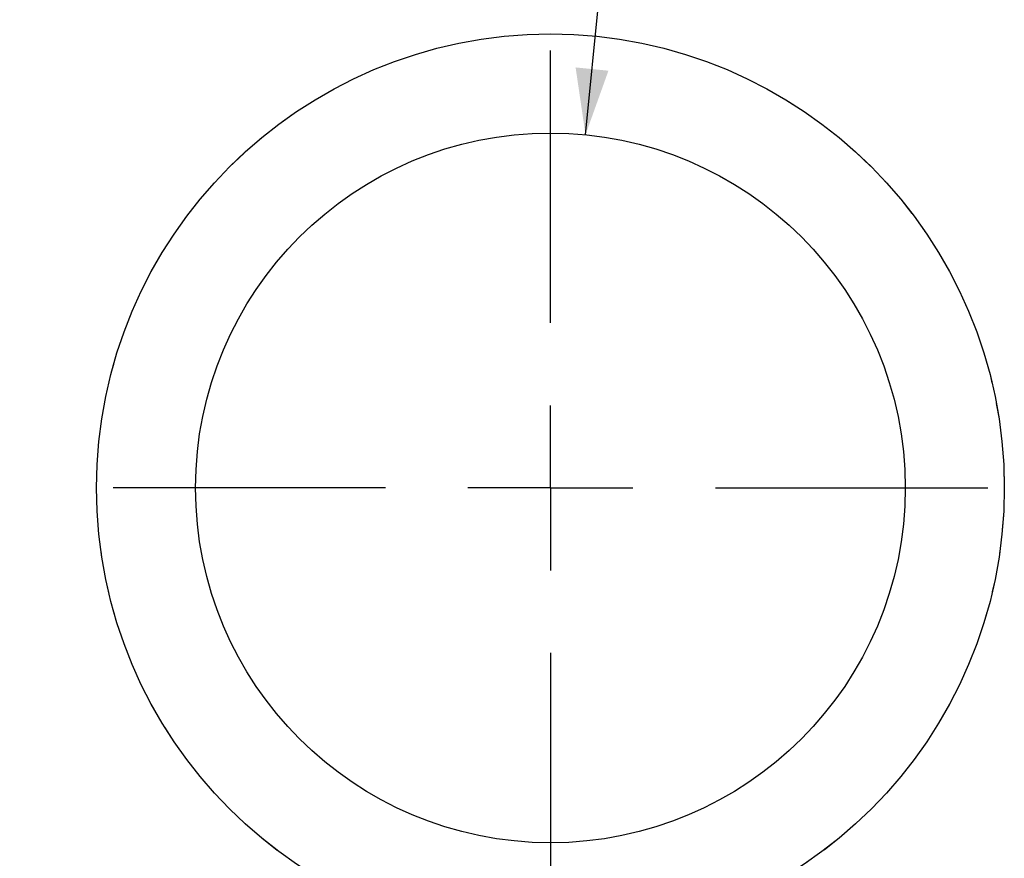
# Model space of a CAD drawing. Header units: millimetres. Extents: x 10 to 1179, y 10 to 831.
# Tile 28 of 81: x 690 to 720, y 404 to 430. Entities that reach past the tile are written whole.
import ezdxf

# ---------------------------------------------------------------- set-up
doc = ezdxf.new("R2010")
doc.units = ezdxf.units.MM
doc.linetypes.add('HIDDEN', pattern=[1.905, 1.27, -0.635])
doc.layers.add('FORMAT', color=7, linetype='Continuous')
doc.styles.add('SLDTEXTSTYLE2', font='TXT', dxfattribs={"width": 0.605})
doc.dimstyles.new('SLDDIMSTYLE2', dxfattribs={"dimtxt": 9.245947, "dimasz": 2, "dimexe": 0, "dimexo": 0.0625, "dimgap": 2.311487, "dimtad": 0, "dimtih": 1, "dimtoh": 1, "dimrnd": 1e-09, "dimzin": 12, "dimdsep": 46, "dimtxsty": 'SLDTEXTSTYLE2', "dimsah": 1, "dimcen": 0, "dimadec": 0, "dimazin": 3, "dimtfac": 1, "dimtofl": 0, "dimtmove": 0, "dimatfit": 3, "dimfxl": 1, "dimfrac": 2, "dimtolj": 1, "dimtzin": 12, "dimarcsym": 0})

# ---------------------------------------------------------------- blocks, each defined once
blk = doc.blocks.new('_D_4')
at = {"layer": 'FORMAT'}
for p, q in [((710.481, 458.592), (655.239, 458.592)), ((707.278, 426.367), (710.481, 458.592))]:
    blk.add_line(p, q, dxfattribs=at)
blk.add_solid([(707.278, 426.367), (707.973, 428.308), (706.978, 428.407)], dxfattribs=at)
at = {"layer": 'FORMAT', "char_height": 9.525, "attachment_point": 1, "style": 'SLDTEXTSTYLE2'}
for s, insert in [('%%c', (672.172, 470.87)), ('2x', (655.239, 470.87)), ('21,5', (685.662, 470.87))]:
    blk.add_mtext(s, dxfattribs=dict(at, insert=insert))
blk = doc.blocks.new('SW_CENTERMARKSYMBOL_1')
at = {"layer": 'FORMAT', "color": 0}
for p, q in [((0, 5), (0, 13.25)), ((0, 0), (0, 2.5)), ((-5, 0), (-13.25, 0)), ((0, 0), (-2.5, 0)), ((0, 0), (0, -2.5)), ((0, 0), (2.5, 0)), ((5, 0), (13.25, 0)), ((0, -5), (0, -13.25))]:
    blk.add_line(p, q, dxfattribs=at)

msp = doc.modelspace()

# ---------------------------------------------------------------- linework, layer by layer
at = {"color": 7, "linetype": 'Continuous', "lineweight": 25}
for radius in [13.75, 10.75]:
    msp.add_circle((706.215, 415.67), radius, dxfattribs=at)
at = {"color": 7, "linetype": 'HIDDEN', "lineweight": 18}
msp.add_circle((706.215, 415.67), 13.75, dxfattribs=at)
msp.add_circle((706.215, 415.67), 13.75, dxfattribs=at)
msp.add_circle((706.215, 415.67), 13.75, dxfattribs=at)

# ---------------------------------------------------------------- block references
at = {"layer": 'FORMAT'}
msp.add_blockref('SW_CENTERMARKSYMBOL_1', (706.215, 415.67), dxfattribs=at)

# ---------------------------------------------------------------- dimensions: what is measured, and where the dimension line sits
dim = msp.add_diameter_dim_2p(p1=(705.151, 404.972), p2=(707.278, 426.367), text='2x <>', dimstyle='SLDDIMSTYLE2', dxfattribs=at)
dim.commit()
dim.dimension.update_dxf_attribs({"geometry": '_D_4', "text_midpoint": (682.798, 466.291), "dimtype": 163})

doc.saveas('drawing.dxf')
